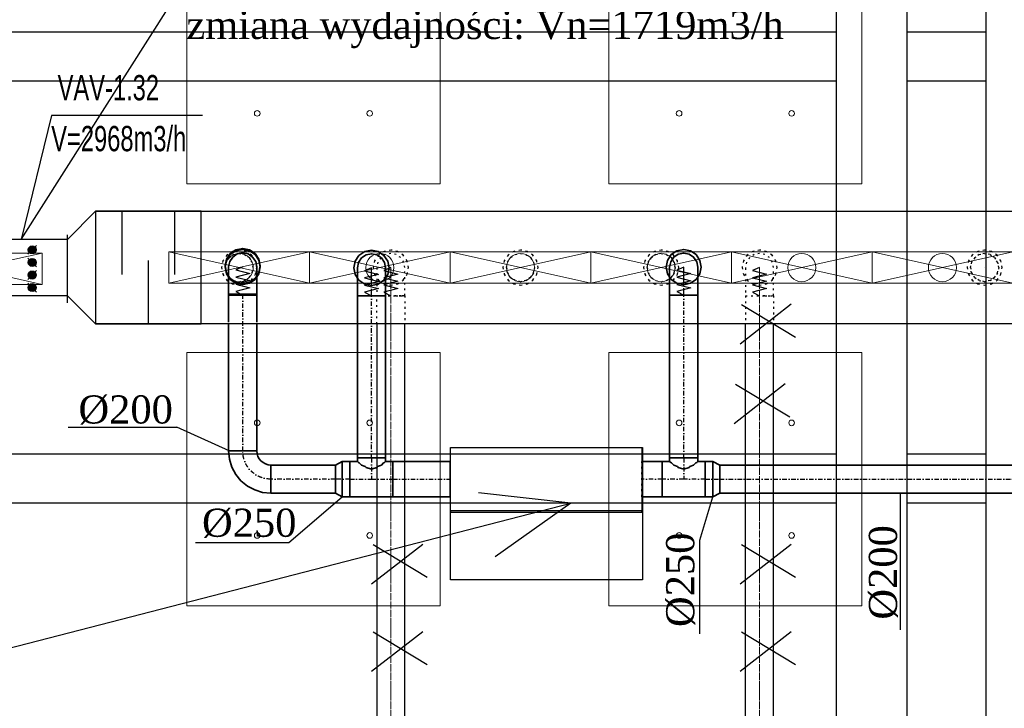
# Model space of a CAD drawing. Header units: centimetres. Extents: x -228435 to 46820, y -89367 to 152985.
# Tile 130 of 256: x -41129 to -34128, y 34871 to 39766. Entities that reach past the tile are written whole.
import ezdxf

# ---------------------------------------------------------------- set-up
doc = ezdxf.new("R2010")
doc.units = ezdxf.units.CM
doc.header["$LTSCALE"] = 50
for name, pattern in [('01-103-Went PP_poziom-0_5$0$DASHDOT', [25.4, 12.7, -6.35, 0, -6.35]), ('CADVENT_CENTERLINE', [9.9, 7.4, -1, 0.5, -1]), ('CADVENT_HIDDEN', [0.8, 0.25, -0.55]), ('Kondygnacja  -0_5$0$HIDDEN', [9.525, 6.35, -3.175]), ('Kondygnacja  -0_5$0$HIDDEN2', [4.7625, 3.175, -1.5875]), ('Osie rzutów$0$DASHDOT2', [12.7, 6.35, -3.175, 0, -3.175])]:
    doc.linetypes.add(name, pattern=pattern)
for name, color, linetype in [('01-103-Went PP_poziom-0_5$0$L_Nawiew', 250, 'Continuous'), ('bgde-nawiewEXP', 250, 'Continuous'), ('bgde-nawiewHIDDEN', 250, 'Continuous'), ('bgde_redukcja', 250, 'Continuous'), ('bgde_tlumik', 250, 'Continuous'), ('bgde_VAV', 7, 'Continuous'), ('IS_zmiany 2024', 3, 'Continuous'), ('Kondygnacja  -0_5$0$ARCH_KONSTR_POWYŻEJ RZUTU', 8, 'Kondygnacja  -0_5$0$HIDDEN'), ('Kondygnacja  -0_5$0$ARCH_KONSTR_POWYŻEJ RZUTU_IST', 8, 'Kondygnacja  -0_5$0$HIDDEN2'), ('Osie rzutów$0$ARCH_INFO_OSIE_IST', 8, 'Osie rzutów$0$DASHDOT2'), ('Osie rzutów$0$ARCH_INFO_OSIE_OPISY_IST', 8, 'Continuous')]:
    doc.layers.add(name, color=color, linetype=linetype)
for name, color, linetype, lineweight in [('bgde-nawiewCEN', 7, 'Continuous', 13), ('bgde_nawiewnik', 11, 'Continuous', 5), ('SU Lampy kwadratowe  -05$0$ARCH_SUFITY_PODWIESZANE', 8, 'Continuous', 9)]:
    doc.layers.add(name, color=color, linetype=linetype, lineweight=lineweight)

# ---------------------------------------------------------------- blocks, each defined once
blk = doc.blocks.new('Osie rzutów')
at = {"layer": 'Osie rzutów$0$ARCH_INFO_OSIE_IST', "ltscale": 10}
for p, q in [((8060, 12510), (8060, 4623.26)), ((8660, 12510), (8660, 4623.26)), ((4436.24, 8000), (15156.54, 8000))]:
    blk.add_line(p, q, dxfattribs=at)
blk = doc.blocks.new('SU Lampy kwadratowe  -05$0$moduł sufitu')
at = {"layer": 'SU Lampy kwadratowe  -05$0$ARCH_SUFITY_PODWIESZANE'}
for points in [[(60, -60), (240, -60), (240, -240), (60, -240)], [(360, -60), (540, -60), (540, -240), (360, -240)], [(60, -360), (240, -360), (240, -540), (60, -540)], [(360, -360), (540, -360), (540, -540), (360, -540)]]:
    blk.add_lwpolyline(points, close=True, dxfattribs=at)
for centre in [(110, -110), (190, -110), (410, -110), (490, -110), (110, -190), (190, -190), (410, -190), (490, -190), (110, -410), (190, -410), (410, -410), (490, -410), (110, -490), (190, -490), (410, -490), (490, -490)]:
    blk.add_circle(centre, 2, dxfattribs=at)
blk = doc.blocks.new('SU Lampy kwadratowe  -05')
at = {"layer": 'SU Lampy kwadratowe  -05$0$ARCH_SUFITY_PODWIESZANE'}
blk.add_blockref('SU Lampy kwadratowe  -05$0$moduł sufitu', (8060, 8600), dxfattribs=at)
blk = doc.blocks.new('Kondygnacja  -0_5$0$konstrukcja istniejąca -0.5')
at = {"layer": 'Kondygnacja  -0_5$0$ARCH_KONSTR_POWYŻEJ RZUTU_IST', "ltscale": 10}
blk.add_line((8632, 8575), (8632, 7425), dxfattribs=at)
for points in [[(8582, 7425), (8582, 8575)], [(8688, 8575), (8688, 7425)], [(7538, 8167.89), (8582, 8167.89)], [(8632, 8167.89), (8688, 8167.89)], [(8582, 8132.89), (7538, 8132.89)], [(8688, 8132.89), (8632, 8132.89)]]:
    blk.add_lwpolyline(points, dxfattribs=at)
at = {"layer": 'Kondygnacja  -0_5$0$ARCH_KONSTR_POWYŻEJ RZUTU_IST', "ltscale": 10, "elevation": 0}
for points in [[(7538, 8467.89), (8582, 8467.89)], [(8632, 8467.89), (8688, 8467.89)], [(8582, 8432.89), (7538, 8432.89)], [(8688, 8432.89), (8632, 8432.89)]]:
    blk.add_lwpolyline(points, dxfattribs=at)
blk = doc.blocks.new('blok')
at = {"layer": 'bgde_VAV', "color": 3, "linetype": 'Continuous', "lineweight": -2}
for p, q in [((-54400.4, 33775), (-54434.2, 33775)), ((-53950.4, 33775), (-54400.4, 33775)), ((-53966.7, 33775), (-54000.4, 33775)), ((-54434.2, 33225), (-54400.4, 33225)), ((-54400.4, 33225), (-54000.4, 33225)), ((-54000.4, 33225), (-53966.7, 33225))]:
    blk.add_line(p, q, dxfattribs=at)
at = {"layer": 'bgde_VAV', "color": 3, "linetype": 'ByBlock', "lineweight": -2}
for p, q in [((-54400.4, 33775), (-54400.4, 33225)), ((-54000.4, 33775), (-54000.4, 33225))]:
    blk.add_line(p, q, dxfattribs=at)
at = {"layer": 'bgde_VAV', "color": 3, "linetype": 'Continuous', "lineweight": -3}
for p, q in [((-54294.7, 33492.5), (-54357.9, 33555.7)), ((-54326.3, 33524.1), (-54349.5, 33540.9)), ((-54326.3, 33524.1), (-54343.1, 33547.3)), ((-54326.3, 33524.1), (-54335.1, 33551.3)), ((-54326.3, 33524.1), (-54326.3, 33552.7)), ((-54326.3, 33524.1), (-54317.5, 33551.3)), ((-54326.3, 33524.1), (-54309.5, 33547.3)), ((-54326.3, 33524.1), (-54303.2, 33540.9)), ((-54205.3, 33555.7), (-54268.5, 33492.5)), ((-54236.9, 33524.1), (-54260, 33540.9)), ((-54236.9, 33524.1), (-54253.7, 33547.3)), ((-54236.9, 33524.1), (-54245.7, 33551.3)), ((-54236.9, 33524.1), (-54236.9, 33552.7)), ((-54236.9, 33524.1), (-54228.1, 33551.3)), ((-54236.9, 33524.1), (-54220.1, 33547.3)), ((-54236.9, 33524.1), (-54213.8, 33540.9)), ((-54115.9, 33492.5), (-54179.1, 33555.7)), ((-54147.5, 33524.1), (-54170.6, 33540.9)), ((-54147.5, 33524.1), (-54164.3, 33547.3)), ((-54147.5, 33524.1), (-54156.3, 33551.3)), ((-54147.5, 33524.1), (-54147.5, 33552.7)), ((-54147.5, 33524.1), (-54138.7, 33551.3)), ((-54147.5, 33524.1), (-54130.7, 33547.3)), ((-54147.5, 33524.1), (-54124.3, 33540.9)), ((-54026.5, 33555.7), (-54089.7, 33492.5)), ((-54058.1, 33524.1), (-54081.2, 33540.9)), ((-54058.1, 33524.1), (-54074.9, 33547.3)), ((-54058.1, 33524.1), (-54066.9, 33551.3)), ((-54058.1, 33524.1), (-54058.1, 33552.7)), ((-54058.1, 33524.1), (-54049.2, 33551.3)), ((-54058.1, 33524.1), (-54041.3, 33547.3)), ((-54058.1, 33524.1), (-54034.9, 33540.9)), ((-54326.3, 33524.1), (-54354.9, 33524.1)), ((-54326.3, 33524.1), (-54353.5, 33533)), ((-54326.3, 33524.1), (-54353.5, 33515.3)), ((-54326.3, 33524.1), (-54349.5, 33507.3)), ((-54326.3, 33524.1), (-54343.1, 33501)), ((-54326.3, 33524.1), (-54335.1, 33496.9)), ((-54326.3, 33524.1), (-54299.1, 33533)), ((-54326.3, 33524.1), (-54299.1, 33515.3)), ((-54326.3, 33524.1), (-54303.2, 33507.3)), ((-54326.3, 33524.1), (-54309.5, 33501)), ((-54326.3, 33524.1), (-54317.5, 33496.9)), ((-54326.3, 33524.1), (-54326.3, 33495.5)), ((-54326.3, 33524.1), (-54297.7, 33524.1)), ((-54236.9, 33524.1), (-54265.5, 33524.1)), ((-54236.9, 33524.1), (-54264.1, 33533)), ((-54236.9, 33524.1), (-54264.1, 33515.3)), ((-54236.9, 33524.1), (-54260, 33507.3)), ((-54236.9, 33524.1), (-54253.7, 33501)), ((-54236.9, 33524.1), (-54245.7, 33496.9)), ((-54236.9, 33524.1), (-54209.7, 33533)), ((-54236.9, 33524.1), (-54209.7, 33515.3)), ((-54236.9, 33524.1), (-54213.8, 33507.3)), ((-54236.9, 33524.1), (-54220.1, 33501)), ((-54236.9, 33524.1), (-54228.1, 33496.9)), ((-54236.9, 33524.1), (-54236.9, 33495.5)), ((-54236.9, 33524.1), (-54208.3, 33524.1)), ((-54147.5, 33524.1), (-54176.1, 33524.1)), ((-54147.5, 33524.1), (-54174.7, 33533)), ((-54147.5, 33524.1), (-54174.7, 33515.3)), ((-54147.5, 33524.1), (-54170.6, 33507.3)), ((-54147.5, 33524.1), (-54164.3, 33501)), ((-54147.5, 33524.1), (-54156.3, 33496.9)), ((-54147.5, 33524.1), (-54120.3, 33533)), ((-54147.5, 33524.1), (-54120.3, 33515.3)), ((-54147.5, 33524.1), (-54124.3, 33507.3)), ((-54147.5, 33524.1), (-54130.7, 33501)), ((-54147.5, 33524.1), (-54138.7, 33496.9)), ((-54147.5, 33524.1), (-54147.5, 33495.5)), ((-54147.5, 33524.1), (-54118.9, 33524.1)), ((-54058.1, 33524.1), (-54086.7, 33524.1)), ((-54058.1, 33524.1), (-54085.3, 33533)), ((-54058.1, 33524.1), (-54085.3, 33515.3)), ((-54058.1, 33524.1), (-54081.2, 33507.3)), ((-54058.1, 33524.1), (-54074.9, 33501)), ((-54058.1, 33524.1), (-54066.9, 33496.9)), ((-54058.1, 33524.1), (-54030.9, 33533)), ((-54058.1, 33524.1), (-54030.9, 33515.3)), ((-54058.1, 33524.1), (-54034.9, 33507.3)), ((-54058.1, 33524.1), (-54041.3, 33501)), ((-54058.1, 33524.1), (-54049.2, 33496.9)), ((-54058.1, 33524.1), (-54058.1, 33495.5)), ((-54058.1, 33524.1), (-54029.5, 33524.1))]:
    blk.add_line(p, q, dxfattribs=at)
for centre in [(-54326.3, 33524.1), (-54236.9, 33524.1), (-54147.5, 33524.1), (-54058.1, 33524.1)]:
    blk.add_ellipse(centre, major_axis=(0, 28.6), ratio=1, start_param=-1.570796, end_param=4.712389, dxfattribs=at)
blk = doc.blocks.new('A$C066D7839')
at = {"layer": 'bgde_nawiewnik'}
for p, q in [((-50, -11.15), (-50, 11.15)), ((-50, 11.15), (50, 11.15)), ((-50, -11.15), (50, 11.15)), ((50, -11.15), (-50, 11.15)), ((50, 11.15), (50, -11.15)), ((50, -11.15), (-50, -11.15))]:
    blk.add_line(p, q, dxfattribs=at)
blk.add_circle((0, 0), 10, dxfattribs=at)
blk = doc.blocks.new('t34')
at = {"layer": 'bgde_tlumik'}
for p, q in [((-40401.3, 25953.2), (-40401.3, 26403.2)), ((-40026.3, 25953.2), (-40026.3, 26403.2)), ((-40213.8, 25603.2), (-40213.8, 26053.2))]:
    blk.add_line(p, q, dxfattribs=at)
blk.add_lwpolyline([(-40588.8, 25603.2), (-39838.8, 25603.2), (-39838.8, 26403.2), (-40588.8, 26403.2)], close=True, dxfattribs=at)

msp = doc.modelspace()

# ---------------------------------------------------------------- linework, layer by layer
at = {"layer": 'bgde-nawiewCEN', "linetype": 'CADVENT_CENTERLINE', "ltscale": 0.06}
for p, q in [((-38489.979, 38003.393), (-38489.979, 38003.868)), ((-38489.979, 38002.268), (-38489.979, 38003.393)), ((-38489.979, 38000.075), (-38489.979, 38002.268)), ((-38489.979, 37996.46), (-38489.979, 38000.075)), ((-38489.979, 37991.068), (-38489.979, 37996.46)), ((-38489.979, 37983.542), (-38489.979, 37991.068)), ((-38489.979, 37973.527), (-38489.979, 37983.542)), ((-38489.979, 37960.668), (-38489.979, 37973.527)), ((-38489.979, 37944.608), (-38489.979, 37960.668)), ((-35867.838, 38003.393), (-35867.838, 38003.868)), ((-35867.838, 38002.268), (-35867.838, 38003.393)), ((-35867.838, 38000.075), (-35867.838, 38002.268)), ((-35867.838, 37996.46), (-35867.838, 38000.075)), ((-35867.838, 37991.068), (-35867.838, 37996.46)), ((-35867.838, 37983.542), (-35867.838, 37991.068)), ((-35867.838, 37973.527), (-35867.838, 37983.542)), ((-35867.838, 37960.668), (-35867.838, 37973.527)), ((-35867.838, 37944.608), (-35867.838, 37960.668)), ((-38489.979, 37924.993), (-38489.979, 37944.608)), ((-38489.979, 37901.468), (-38489.979, 37924.993)), ((-38489.979, 37873.675), (-38489.979, 37901.468)), ((-35867.838, 37924.993), (-35867.838, 37944.608)), ((-35867.838, 37901.468), (-35867.838, 37924.993)), ((-35867.838, 37873.675), (-35867.838, 37901.468)), ((-38489.979, 37822.564), (-38489.979, 37873.675)), ((-38489.979, 37803.868), (-38489.979, 37822.564)), ((-35867.838, 37822.564), (-35867.838, 37873.675)), ((-35867.838, 37803.868), (-35867.838, 37822.564)), ((-38489.979, 33738.069), (-38489.979, 37803.868)), ((-35867.838, 33738.069), (-35867.838, 37803.868)), ((-38064.466, 36500.479, 245), (-38068.466, 36500.479, 245)), ((-36704.466, 36500.479, 245), (-36700.466, 36500.479, 245))]:
    msp.add_line(p, q, dxfattribs=at)
at = {"layer": 'bgde-nawiewEXP', "linetype": 'Continuous'}
msp.add_lwpolyline([(-40588.801, 37603.941), (-40788.801, 37803.941), (-40788.801, 38203.941), (-40588.801, 38403.941)], close=True, dxfattribs=at)
for points in [[(-40588.801, 38403.941), (-19380.813, 38403.941), (-19380.813, 37603.941), (-40588.801, 37603.941)], [(-38589.979, 37603.941), (-38589.979, 33738.07), (-38389.979, 33738.07), (-38389.979, 37603.941)], [(-35967.838, 33738.07), (-35767.838, 33738.07), (-35767.838, 37603.941)], [(-35967.838, 33738.07), (-35967.838, 37603.941)]]:
    msp.add_lwpolyline(points, dxfattribs=at)
at = {"layer": 'bgde-nawiewEXP', "linetype": 'Continuous', "elevation": 245}
msp.add_lwpolyline([(-38064.466, 36265.479), (-36704.466, 36265.479), (-36704.466, 36275.479), (-38064.466, 36275.479), (-38064.466, 36725.479), (-36704.466, 36725.479), (-36704.466, 36275.479), (-38064.466, 36275.479)], close=True, dxfattribs=at)
for points in [[(-38068.466, 36375.479), (-38068.466, 36625.479), (-38064.466, 36625.479)], [(-36704.466, 36375.479), (-36700.466, 36375.479), (-36700.466, 36625.479), (-36704.466, 36625.479)], [(-38068.466, 36375.479), (-38064.466, 36375.479)]]:
    msp.add_lwpolyline(points, dxfattribs=at)
at = {"layer": 'bgde-nawiewHIDDEN', "linetype": 'CADVENT_HIDDEN'}
for points in [[(-39692.838, 38003.868), (-39683.323, 37956.032), (-39656.226, 37915.479), (-39615.674, 37888.383), (-39567.838, 37878.868), (-39520.003, 37888.383), (-39479.45, 37915.479), (-39452.353, 37956.032), (-39442.838, 38003.868), (-39452.353, 38051.703), (-39479.45, 38092.256), (-39520.003, 38119.352), (-39567.838, 38128.868), (-39615.674, 38119.352), (-39656.226, 38092.256), (-39683.323, 38051.703)], [(-39692.838, 38003.868), (-39683.323, 37956.032), (-39656.226, 37915.479), (-39615.674, 37888.383), (-39567.838, 37878.868), (-39520.003, 37888.383), (-39479.45, 37915.479), (-39452.353, 37956.032), (-39442.838, 38003.868), (-39452.353, 38051.703), (-39479.45, 38092.256), (-39520.003, 38119.352), (-39567.838, 38128.868), (-39615.674, 38119.352), (-39656.226, 38092.256), (-39683.323, 38051.703)], [(-39667.838, 38003.868), (-39660.226, 37965.599), (-39638.549, 37933.157), (-39606.106, 37911.48), (-39567.838, 37903.868), (-39529.57, 37911.48), (-39497.127, 37933.157), (-39475.45, 37965.599), (-39467.838, 38003.868), (-39475.45, 38042.136), (-39497.127, 38074.578), (-39529.57, 38096.255), (-39567.838, 38103.868), (-39606.106, 38096.255), (-39638.549, 38074.578), (-39660.226, 38042.136)], [(-38614.979, 38003.868), (-38605.464, 37956.032), (-38578.368, 37915.479), (-38537.815, 37888.383), (-38489.979, 37878.868), (-38442.144, 37888.383), (-38401.591, 37915.479), (-38374.494, 37956.032), (-38364.979, 38003.868), (-38374.494, 38051.703), (-38401.591, 38092.256), (-38442.144, 38119.352), (-38489.979, 38128.868), (-38537.815, 38119.352), (-38578.368, 38092.256), (-38605.464, 38051.703)], [(-38614.979, 38003.868), (-38605.464, 37956.032), (-38578.368, 37915.479), (-38537.815, 37888.383), (-38489.979, 37878.868), (-38442.144, 37888.383), (-38401.591, 37915.479), (-38374.494, 37956.032), (-38364.979, 38003.868), (-38374.494, 38051.703), (-38401.591, 38092.256), (-38442.144, 38119.352), (-38489.979, 38128.868), (-38537.815, 38119.352), (-38578.368, 38092.256), (-38605.464, 38051.703)], [(-37692.838, 38003.868), (-37683.323, 37956.032), (-37656.226, 37915.479), (-37615.674, 37888.383), (-37567.838, 37878.868), (-37520.003, 37888.383), (-37479.45, 37915.479), (-37452.353, 37956.032), (-37442.838, 38003.868), (-37452.353, 38051.703), (-37479.45, 38092.256), (-37520.003, 38119.352), (-37567.838, 38128.868), (-37615.674, 38119.352), (-37656.226, 38092.256), (-37683.323, 38051.703)], [(-37692.838, 38003.868), (-37683.323, 37956.032), (-37656.226, 37915.479), (-37615.674, 37888.383), (-37567.838, 37878.868), (-37520.003, 37888.383), (-37479.45, 37915.479), (-37452.353, 37956.032), (-37442.838, 38003.868), (-37452.353, 38051.703), (-37479.45, 38092.256), (-37520.003, 38119.352), (-37567.838, 38128.868), (-37615.674, 38119.352), (-37656.226, 38092.256), (-37683.323, 38051.703)], [(-37667.838, 38003.868), (-37660.226, 38042.136), (-37638.549, 38074.578), (-37606.106, 38096.255), (-37567.838, 38103.868), (-37529.57, 38096.255), (-37497.127, 38074.578), (-37475.45, 38042.136), (-37467.838, 38003.868), (-37475.45, 37965.599), (-37497.127, 37933.157), (-37529.57, 37911.48), (-37567.838, 37903.868), (-37606.106, 37911.48), (-37638.549, 37933.157), (-37660.226, 37965.599)], [(-36692.838, 38003.868), (-36683.323, 37956.032), (-36656.226, 37915.479), (-36615.674, 37888.383), (-36567.838, 37878.868), (-36520.003, 37888.383), (-36479.45, 37915.479), (-36452.353, 37956.032), (-36442.838, 38003.868), (-36452.353, 38051.703), (-36479.45, 38092.256), (-36520.003, 38119.352), (-36567.838, 38128.868), (-36615.674, 38119.352), (-36656.226, 38092.256), (-36683.323, 38051.703)], [(-36692.838, 38003.868), (-36683.323, 37956.032), (-36656.226, 37915.479), (-36615.674, 37888.383), (-36567.838, 37878.868), (-36520.003, 37888.383), (-36479.45, 37915.479), (-36452.353, 37956.032), (-36442.838, 38003.868), (-36452.353, 38051.703), (-36479.45, 38092.256), (-36520.003, 38119.352), (-36567.838, 38128.868), (-36615.674, 38119.352), (-36656.226, 38092.256), (-36683.323, 38051.703)], [(-36667.838, 38003.868), (-36660.226, 37965.599), (-36638.549, 37933.157), (-36606.106, 37911.48), (-36567.838, 37903.868), (-36529.57, 37911.48), (-36497.127, 37933.157), (-36475.45, 37965.599), (-36467.838, 38003.868), (-36475.45, 38042.136), (-36497.127, 38074.578), (-36529.57, 38096.255), (-36567.838, 38103.868), (-36606.106, 38096.255), (-36638.549, 38074.578), (-36660.226, 38042.136)], [(-35992.838, 38003.868), (-35983.323, 37956.032), (-35956.226, 37915.479), (-35915.674, 37888.383), (-35867.838, 37878.868), (-35820.003, 37888.383), (-35779.45, 37915.479), (-35752.353, 37956.032), (-35742.838, 38003.868), (-35752.353, 38051.703), (-35779.45, 38092.256), (-35820.003, 38119.352), (-35867.838, 38128.868), (-35915.674, 38119.352), (-35956.226, 38092.256), (-35983.323, 38051.703)], [(-35992.838, 38003.868), (-35983.323, 37956.032), (-35956.226, 37915.479), (-35915.674, 37888.383), (-35867.838, 37878.868), (-35820.003, 37888.383), (-35779.45, 37915.479), (-35752.353, 37956.032), (-35742.838, 38003.868), (-35752.353, 38051.703), (-35779.45, 38092.256), (-35820.003, 38119.352), (-35867.838, 38128.868), (-35915.674, 38119.352), (-35956.226, 38092.256), (-35983.323, 38051.703)], [(-35967.838, 38000.075), (-35967.838, 37803.868), (-35767.838, 37803.868), (-35767.838, 38003.868), (-35775.45, 38042.136), (-35797.127, 38074.578), (-35829.57, 38096.255), (-35867.838, 38103.868), (-35906.106, 38096.255), (-35938.549, 38074.578), (-35960.226, 38042.136), (-35967.838, 38003.868), (-35967.838, 38002.268)], [(-34392.838, 38003.868), (-34383.323, 37956.032), (-34356.226, 37915.479), (-34315.674, 37888.383), (-34267.838, 37878.868), (-34220.003, 37888.383), (-34179.45, 37915.479), (-34152.353, 37956.032), (-34142.838, 38003.868), (-34152.353, 38051.703), (-34179.45, 38092.256), (-34220.003, 38119.352), (-34267.838, 38128.868), (-34315.674, 38119.352), (-34356.226, 38092.256), (-34383.323, 38051.703)], [(-34392.838, 38003.868), (-34383.323, 37956.032), (-34356.226, 37915.479), (-34315.674, 37888.383), (-34267.838, 37878.868), (-34220.003, 37888.383), (-34179.45, 37915.479), (-34152.353, 37956.032), (-34142.838, 38003.868), (-34152.353, 38051.703), (-34179.45, 38092.256), (-34220.003, 38119.352), (-34267.838, 38128.868), (-34315.674, 38119.352), (-34356.226, 38092.256), (-34383.323, 38051.703)], [(-34367.838, 38003.868), (-34360.226, 37965.599), (-34338.549, 37933.157), (-34306.106, 37911.48), (-34267.838, 37903.868), (-34229.57, 37911.48), (-34197.127, 37933.157), (-34175.45, 37965.599), (-34167.838, 38003.868), (-34175.45, 38042.136), (-34197.127, 38074.578), (-34229.57, 38096.255), (-34267.838, 38103.868), (-34306.106, 38096.255), (-34338.549, 38074.578), (-34360.226, 38042.136)], [(-34367.838, 38003.868), (-34360.226, 38042.136), (-34338.549, 38074.578), (-34306.106, 38096.255), (-34267.838, 38103.868), (-34229.57, 38096.255), (-34197.127, 38074.578), (-34175.45, 38042.136), (-34167.838, 38003.868), (-34175.45, 37965.599), (-34197.127, 37933.157), (-34229.57, 37911.48), (-34267.838, 37903.868), (-34306.106, 37911.48), (-34338.549, 37933.157), (-34360.226, 37965.599)]]:
    msp.add_lwpolyline(points, close=True, dxfattribs=at)
for points in [[(-39667.838, 38003.868), (-39660.226, 38042.136), (-39638.549, 38074.578), (-39606.106, 38096.255), (-39567.838, 38103.868), (-39529.57, 38096.255), (-39497.127, 38074.578), (-39475.45, 38042.136)], [(-38589.979, 37603.941), (-38589.979, 37803.868), (-38389.979, 37803.868), (-38389.979, 38003.868), (-38397.591, 38042.136), (-38419.269, 38074.578), (-38451.711, 38096.255), (-38489.979, 38103.868), (-38528.248, 38096.255), (-38560.69, 38074.578), (-38582.367, 38042.136), (-38589.979, 38003.868), (-38589.979, 37803.867), (-38451.711, 37803.867)], [(-37667.838, 38003.868), (-37660.226, 38042.136), (-37638.549, 38074.578), (-37606.106, 38096.255), (-37567.838, 38103.868), (-37529.57, 38096.255), (-37497.127, 38074.578), (-37475.45, 38042.136), (-37467.838, 38003.868), (-37475.45, 37965.599)], [(-36667.838, 38003.868), (-36660.226, 38042.136), (-36638.549, 38074.578), (-36606.106, 38096.255), (-36567.838, 38103.868), (-36529.57, 38096.255), (-36497.127, 38074.578), (-36475.45, 38042.136), (-36467.838, 38003.868), (-36475.45, 37965.599)], [(-39667.838, 38003.868), (-39660.226, 37965.599), (-39638.549, 37933.157), (-39606.106, 37911.48), (-39567.838, 37903.868), (-39529.57, 37911.48), (-39497.127, 37933.157), (-39475.45, 37965.599), (-39467.838, 38003.868), (-39475.45, 38042.136), (-39497.127, 38074.578)], [(-36667.838, 38003.868), (-36660.226, 38042.136)], [(-37667.838, 38003.868), (-37660.226, 37965.599), (-37638.549, 37933.157), (-37606.106, 37911.48), (-37567.838, 37903.868), (-37529.57, 37911.48)], [(-37497.127, 37933.157), (-37475.45, 37965.599)], [(-37475.45, 37965.599), (-37497.127, 37933.157)], [(-37475.45, 37965.599), (-37467.838, 38003.868)], [(-36667.838, 38003.868), (-36660.226, 37965.599), (-36638.549, 37933.157), (-36606.106, 37911.48), (-36567.838, 37903.868), (-36529.57, 37911.48), (-36497.127, 37933.157), (-36475.45, 37965.599)], [(-36475.45, 37965.599), (-36497.127, 37933.157)], [(-36475.45, 37965.599), (-36467.838, 38003.868)], [(-37529.57, 37911.48), (-37567.838, 37903.868)], [(-37529.57, 37911.48), (-37497.127, 37933.157)], [(-37497.127, 37933.157), (-37529.57, 37911.48)], [(-38451.711, 37803.867), (-38489.979, 37803.867)], [(-38451.711, 37803.867), (-38419.269, 37803.867)], [(-38419.269, 37803.867), (-38451.711, 37803.867)], [(-38419.269, 37803.867), (-38397.591, 37803.867)], [(-38397.591, 37803.867), (-38419.269, 37803.867)], [(-38397.591, 37803.867), (-38389.979, 37803.867), (-38389.979, 37603.941)], [(-35967.838, 37803.867), (-35829.57, 37803.867)], [(-35967.838, 37803.867), (-35967.838, 37603.941)], [(-35829.57, 37803.867), (-35867.838, 37803.867)], [(-35829.57, 37803.867), (-35767.838, 37803.867), (-35767.838, 37603.941)]]:
    msp.add_lwpolyline(points, dxfattribs=at)
at = {"layer": 'bgde-nawiewHIDDEN', "elevation": 245}
for points in [[(-39543.115, 38008.194), (-39593.115, 37986.896), (-39493.115, 37961.535), (-39593.115, 37936.314), (-39493.115, 37911.029), (-39593.115, 37885.494), (-39493.115, 37860.135), (-39593.115, 37834.677), (-39543.115, 37808.194)], [(-38627.847, 38002.213), (-38677.847, 37980.915), (-38577.847, 37955.553), (-38677.847, 37930.333), (-38577.847, 37905.048), (-38677.847, 37879.513), (-38577.847, 37854.154), (-38677.847, 37828.695), (-38627.847, 37802.213)], [(-36407.466, 38007.539), (-36457.466, 37986.241), (-36357.466, 37960.88), (-36457.466, 37935.659), (-36357.466, 37910.375), (-36457.466, 37884.839), (-36357.466, 37859.48), (-36457.466, 37834.022), (-36407.466, 37807.539)]]:
    msp.add_lwpolyline(points, dxfattribs=at)
at = {"layer": 'bgde-nawiewHIDDEN'}
for points in [[(-39567.838, 38003.868), (-39567.838, 38003.868)], [(-38489.979, 38003.868), (-38539.979, 37982.57), (-38439.979, 37957.208), (-38539.979, 37931.988), (-38439.979, 37906.703), (-38539.979, 37881.168), (-38439.979, 37855.809), (-38539.979, 37830.35), (-38489.979, 37803.868)], [(-37567.838, 38003.868), (-37567.838, 38003.868)], [(-36567.838, 38003.868), (-36567.838, 38003.868)], [(-35867.838, 38003.868), (-35917.838, 37982.57), (-35817.838, 37957.208), (-35917.838, 37931.988), (-35817.838, 37906.703), (-35917.838, 37881.168), (-35817.838, 37855.809), (-35917.838, 37830.35), (-35867.838, 37803.868)], [(-34267.838, 38003.868), (-34267.838, 38003.868)]]:
    msp.add_lwpolyline(points, dxfattribs=at)
at = {"layer": 'bgde-nawiewHIDDEN', "linetype": 'CADVENT_HIDDEN', "elevation": 245}
for points in [[(-38064.466, 36375.479), (-38064.466, 36625.479)], [(-36704.466, 36375.479), (-36704.466, 36625.479)]]:
    msp.add_lwpolyline(points, dxfattribs=at)
at = {"layer": 'bgde_VAV'}
for p, q in [((-40902.212, 39084.533), (-41117.572, 38203.942)), ((-39829.032, 39084.533), (-40902.212, 39084.533))]:
    msp.add_line(p, q, dxfattribs=at)
at = {"layer": 'IS_zmiany 2024', "color": 2}
for p, q in [((-41117.572, 38203.942), (-40057.572, 39875.059)), ((-40783.385, 36870), (-40011.328, 36870, 194.701)), ((-39639.309, 36700.479, 245), (-40011.328, 36870, 194.701)), ((-39215.31, 36050, 732.772), (-38835.69, 36375.479, 245)), ((-37210.665, 36329.138, 245), (-37866.521, 36402.98, 245)), ((-36292.082, 36066.077), (-36199.623, 36375.479, 245)), ((-34865.339, 35428.969), (-34865.339, 36400.479, 245)), ((-49426.621, 33179.152, 3110), (-37210.665, 36329.138, 245)), ((-37210.665, 36329.138, 245), (-37749.035, 35947.356, 245)), ((-36292.082, 35401.483), (-36292.082, 36066.077)), ((-39879.905, 36050, 732.772), (-39215.31, 36050, 732.772))]:
    msp.add_line(p, q, dxfattribs=at)
at = {"layer": 'IS_zmiany 2024', "color": 250, "linetype": '01-103-Went PP_poziom-0_5$0$DASHDOT', "ltscale": 0.05}
for p, q in [((-38627.847, 38001.739, 245), (-38627.847, 38002.213, 245)), ((-38627.847, 38000.613, 245), (-38627.847, 38001.739, 245)), ((-38627.847, 37998.42, 245), (-38627.847, 38000.613, 245)), ((-38627.847, 37994.805, 245), (-38627.847, 37998.42, 245)), ((-38627.847, 37989.413, 245), (-38627.847, 37994.805, 245)), ((-38627.847, 37981.887, 245), (-38627.847, 37989.413, 245)), ((-38627.847, 37971.872, 245), (-38627.847, 37981.887, 245)), ((-38627.847, 37959.013, 245), (-38627.847, 37971.872, 245)), ((-38627.847, 37942.954, 245), (-38627.847, 37959.013, 245)), ((-36407.466, 38007.065, 245), (-36407.466, 38007.539, 245)), ((-36407.466, 38005.939, 245), (-36407.466, 38007.065, 245)), ((-36407.466, 38003.747, 245), (-36407.466, 38005.939, 245)), ((-36407.466, 38000.132, 245), (-36407.466, 38003.747, 245)), ((-36407.466, 37994.739, 245), (-36407.466, 38000.132, 245)), ((-36407.466, 37987.213, 245), (-36407.466, 37994.739, 245)), ((-36407.466, 37977.198, 245), (-36407.466, 37987.213, 245)), ((-36407.466, 37964.339, 245), (-36407.466, 37977.198, 245)), ((-36407.466, 37948.28, 245), (-36407.466, 37964.339, 245)), ((-36407.466, 37928.665, 245), (-36407.466, 37948.28, 245)), ((-38627.847, 37923.339, 245), (-38627.847, 37942.954, 245)), ((-38627.847, 37899.813, 245), (-38627.847, 37923.339, 245)), ((-38627.847, 37872.02, 245), (-38627.847, 37899.813, 245)), ((-36407.466, 37905.139, 245), (-36407.466, 37928.665, 245)), ((-36407.466, 37877.347, 245), (-36407.466, 37905.139, 245)), ((-36407.466, 37826.235, 245), (-36407.466, 37877.347, 245)), ((-39543.115, 36700.479, 245), (-39543.115, 37808.194, 245)), ((-38627.847, 37820.909, 245), (-38627.847, 37872.02, 245)), ((-38627.847, 37802.213, 245), (-38627.847, 37820.909, 245)), ((-36407.466, 37807.539, 245), (-36407.466, 37826.235, 245)), ((-36407.466, 36650.479, 245), (-36407.466, 37807.539, 245)), ((-38627.847, 36650.479, 245), (-38627.847, 37802.213, 245)), ((-38627.847, 36650.479, 245), (-38627.847, 36500.479, 245)), ((-36407.466, 36650.479, 245), (-36407.466, 36500.479, 245)), ((-38883.847, 36500.479, 245), (-39343.115, 36500.479, 245)), ((-38780.847, 36500.479, 245), (-38883.847, 36500.479, 245)), ((-38780.847, 36500.479, 245), (-38627.847, 36500.479, 245)), ((-38627.847, 36500.479, 245), (-38474.847, 36500.479, 245)), ((-38474.847, 36500.479, 245), (-38068.466, 36500.479, 245)), ((-36560.466, 36500.479, 245), (-36700.466, 36500.479, 245)), ((-36407.466, 36500.479, 245), (-36560.466, 36500.479, 245)), ((-36254.466, 36500.479, 245), (-36407.466, 36500.479, 245)), ((-36254.466, 36500.479, 245), (-36151.466, 36500.479, 245)), ((-36151.466, 36500.479, 245), (-33609.221, 36500.479, 245))]:
    msp.add_line(p, q, dxfattribs=at)
at = {"layer": 'IS_zmiany 2024', "color": 1}
for p, q in [((-36007.173, 37462.688), (-35644.143, 37745.194)), ((-35997.173, 37742.688), (-35611.778, 37510.372)), ((-36049.353, 36896.328), (-35686.323, 37178.834)), ((-36039.353, 37176.328), (-35653.958, 36944.012)), ((-38626.498, 35755.266, 245), (-38263.468, 36037.771, 245)), ((-38616.498, 36035.266, 245), (-38231.103, 35802.95, 245)), ((-36007.173, 35755.266, 245), (-35644.143, 36037.771, 245)), ((-35997.173, 36035.266, 245), (-35611.778, 35802.95, 245)), ((-38626.498, 35135.055, 245), (-38263.468, 35417.56, 245)), ((-38616.498, 35415.055, 245), (-38231.103, 35182.739, 245)), ((-36007.173, 35135.055, 245), (-35644.143, 35417.56, 245)), ((-35997.173, 35415.055, 245), (-35611.778, 35182.739, 245))]:
    msp.add_line(p, q, dxfattribs=at)
at = {"layer": 'IS_zmiany 2024', "color": 1, "lineweight": 35, "elevation": 245}
for points in [[(-39668.115, 38015.602), (-39658.6, 37967.766), (-39631.503, 37927.213), (-39590.95, 37900.117), (-39543.115, 37890.602), (-39495.279, 37900.117), (-39454.726, 37927.213), (-39427.63, 37967.766), (-39418.115, 38015.602), (-39427.63, 38063.437), (-39454.726, 38103.99), (-39495.279, 38131.087), (-39543.115, 38140.602), (-39590.95, 38131.087), (-39631.503, 38103.99), (-39658.6, 38063.437)], [(-39668.115, 38008.194), (-39658.6, 37960.359), (-39631.503, 37919.806), (-39590.95, 37892.709), (-39543.115, 37883.194), (-39495.279, 37892.709), (-39454.726, 37919.806), (-39427.63, 37960.359), (-39418.115, 38008.194), (-39427.63, 38056.03), (-39454.726, 38096.583), (-39495.279, 38123.679), (-39543.115, 38133.194), (-39590.95, 38123.679), (-39631.503, 38096.583), (-39658.6, 38056.03)], [(-39643.115, 37808.194), (-39443.115, 37808.194), (-39443.115, 38008.194), (-39450.727, 38046.463), (-39472.404, 38078.905), (-39504.846, 38100.582), (-39543.115, 38108.194), (-39581.383, 38100.582), (-39613.825, 38078.905), (-39635.503, 38046.463), (-39643.115, 38008.194), (-39643.115, 37826.89)], [(-38752.847, 38002.213), (-38743.332, 37954.377), (-38716.235, 37913.825), (-38675.682, 37886.728), (-38627.847, 37877.213), (-38580.011, 37886.728), (-38539.458, 37913.825), (-38512.362, 37954.377), (-38502.847, 38002.213), (-38512.362, 38050.048), (-38539.458, 38090.601), (-38580.011, 38117.698), (-38627.847, 38127.213), (-38675.682, 38117.698), (-38716.235, 38090.601), (-38743.332, 38050.048)], [(-38752.847, 38002.213), (-38743.332, 37954.377), (-38716.235, 37913.825), (-38675.682, 37886.728), (-38627.847, 37877.213), (-38580.011, 37886.728), (-38539.458, 37913.825), (-38512.362, 37954.377), (-38502.847, 38002.213), (-38512.362, 38050.048), (-38539.458, 38090.601), (-38580.011, 38117.698), (-38627.847, 38127.213), (-38675.682, 38117.698), (-38716.235, 38090.601), (-38743.332, 38050.048)], [(-36532.466, 38007.539), (-36522.951, 37959.704), (-36495.854, 37919.151), (-36455.301, 37892.054), (-36407.466, 37882.539), (-36359.63, 37892.054), (-36319.077, 37919.151), (-36291.981, 37959.704), (-36282.466, 38007.539), (-36291.981, 38055.375), (-36319.077, 38095.928), (-36359.63, 38123.024), (-36407.466, 38132.539), (-36455.301, 38123.024), (-36495.854, 38095.928), (-36522.951, 38055.375)], [(-36532.466, 38007.539), (-36522.951, 37959.704), (-36495.854, 37919.151), (-36455.301, 37892.054), (-36407.466, 37882.539), (-36359.63, 37892.054), (-36319.077, 37919.151), (-36291.981, 37959.704), (-36282.466, 38007.539), (-36291.981, 38055.375), (-36319.077, 38095.928), (-36359.63, 38123.024), (-36407.466, 38132.539), (-36455.301, 38123.024), (-36495.854, 38095.928), (-36522.951, 38055.375)], [(-39643.115, 36700.479), (-39637.35, 36641.952), (-39620.279, 36585.674), (-39592.556, 36533.808), (-39555.247, 36488.347), (-39509.786, 36451.038), (-39457.92, 36423.315), (-39401.642, 36406.244), (-39343.115, 36400.479), (-39343.115, 36600.479), (-39362.624, 36602.401), (-39381.383, 36608.091), (-39398.672, 36617.332), (-39413.825, 36629.769), (-39426.262, 36644.922), (-39435.503, 36662.211), (-39441.193, 36680.97), (-39443.115, 36700.479), (-39635.503, 36700.479)], [(-38883.847, 36400.479), (-38883.847, 36600.479), (-38835.69, 36625.479), (-38835.69, 36375.479)], [(-38835.69, 36375.479), (-38835.69, 36625.479), (-38780.847, 36625.479), (-38780.847, 36375.479)], [(-38780.847, 36375.479), (-38474.847, 36375.479), (-38474.847, 36625.479), (-38527.847, 36625.479), (-38535.459, 36617.867), (-38541.851, 36615.964), (-38557.136, 36600.679), (-38583.592, 36588.868), (-38589.578, 36582.882), (-38627.847, 36571.489), (-38666.115, 36582.882), (-38672.101, 36588.868), (-38698.557, 36600.679), (-38713.842, 36615.964), (-38720.235, 36617.867), (-38727.847, 36625.479), (-38780.847, 36625.479), (-38780.847, 36384.994)], [(-38474.847, 36375.479), (-38068.466, 36375.479), (-38068.466, 36625.479), (-38474.847, 36625.479), (-38474.847, 36384.994)], [(-36700.466, 36375.479), (-36700.466, 36625.479), (-36560.466, 36625.479), (-36560.466, 36375.479)], [(-36254.466, 36375.479), (-36199.623, 36375.479), (-36199.623, 36625.479), (-36254.466, 36625.479), (-36254.466, 36384.994)], [(-36199.623, 36375.479), (-36151.466, 36400.479), (-36151.466, 36600.479), (-36199.623, 36625.479), (-36199.623, 36384.994)], [(-39343.115, 36400.479), (-39343.115, 36600.479), (-38883.847, 36600.479), (-38883.847, 36400.479)], [(-36151.466, 36400.479), (-33768.6, 36400.479), (-33768.6, 36600.479), (-36151.466, 36600.479), (-36151.466, 36408.091)]]:
    msp.add_lwpolyline(points, close=True, dxfattribs=at)
for points in [[(-38727.847, 37608.495), (-38727.847, 37802.213), (-38527.847, 37802.213), (-38527.847, 38002.213), (-38535.459, 38040.481), (-38557.136, 38072.924), (-38589.578, 38094.601), (-38627.847, 38102.213), (-38666.115, 38094.601), (-38698.557, 38072.924), (-38720.235, 38040.481), (-38727.847, 38002.213), (-38727.847, 37802.213), (-38527.847, 37802.213), (-38527.847, 37608.495)], [(-36507.466, 37608.495), (-36507.466, 37807.539), (-36307.466, 37807.539), (-36307.466, 38007.539), (-36315.078, 38045.808), (-36336.755, 38078.25), (-36369.197, 38099.927), (-36407.466, 38107.539), (-36445.734, 38099.927), (-36478.176, 38078.25), (-36499.854, 38045.808), (-36507.466, 38007.539), (-36507.466, 37807.539), (-36307.466, 37807.539), (-36307.466, 37608.495)], [(-39643.115, 37815.601), (-39443.115, 37815.601), (-39443.115, 37615.903)], [(-39643.115, 37815.601), (-39643.115, 37615.903)], [(-39643.115, 36700.479), (-39443.115, 36700.479), (-39443.115, 37608.495)], [(-39643.115, 36700.479), (-39643.115, 37608.495)], [(-38727.847, 37608.495), (-38727.847, 36625.479)], [(-38727.847, 36650.479), (-38527.847, 36650.479), (-38527.847, 37608.495)], [(-36507.466, 37608.495), (-36507.466, 36650.479), (-36307.466, 36650.479), (-36307.466, 37608.495)], [(-38727.847, 36650.479), (-38527.847, 36650.479), (-38527.847, 36625.479)], [(-36560.466, 36375.479), (-36560.466, 36625.479), (-36507.466, 36625.479), (-36507.466, 36650.479), (-36307.466, 36650.479), (-36307.466, 36625.479), (-36315.078, 36617.867), (-36321.47, 36615.964), (-36336.755, 36600.679), (-36363.211, 36588.868), (-36369.197, 36582.882), (-36407.466, 36571.489), (-36445.734, 36582.882), (-36451.72, 36588.868), (-36478.176, 36600.679), (-36493.461, 36615.964), (-36499.854, 36617.867), (-36507.466, 36625.479)], [(-36560.466, 36375.479), (-36254.466, 36375.479), (-36254.466, 36625.479), (-36307.466, 36625.479)]]:
    msp.add_lwpolyline(points, dxfattribs=at)
at = {"layer": 'IS_zmiany 2024', "elevation": 245}
msp.add_lwpolyline([(-38064.466, 36725.479), (-36701.466, 36725.479), (-36701.466, 35784.138), (-38064.466, 35784.138)], close=True, dxfattribs=at)
at = {"layer": 'IS_zmiany 2024', "color": 250, "linetype": '01-103-Went PP_poziom-0_5$0$DASHDOT', "ltscale": 0.05, "extrusion": (0, 0, -1)}
msp.add_arc((39343.115, 36700.479, -245), 200, 270, 0, dxfattribs=at)

# ---------------------------------------------------------------- block references
at = {"layer": '01-103-Went PP_poziom-0_5$0$L_Nawiew', "xscale": 10, "yscale": 10, "zscale": 10}
for p in [(-41468.405, 37996.041, 1362.041), (-39567.836, 38003.868, 987.119), (-38567.836, 38003.868, 987.119), (-37567.836, 38003.868, 987.119), (-36567.836, 38003.868, 987.119), (-35567.836, 38003.868, 987.119), (-34567.836, 38003.868, 987.119)]:
    msp.add_blockref('A$C066D7839', p, dxfattribs=at)
at = {"layer": 'bgde_redukcja', "rotation": 270}
msp.add_blockref('blok', (-74563.832, -16196.486), dxfattribs=at)
at = {"layer": 'bgde_tlumik'}
msp.add_blockref('t34', (0, 12000.707), dxfattribs=at)
at = {"layer": 'Kondygnacja  -0_5$0$ARCH_KONSTR_POWYŻEJ RZUTU', "xscale": 10, "yscale": 10, "zscale": 10}
msp.add_blockref('Kondygnacja  -0_5$0$konstrukcja istniejąca -0.5', (-121140, -45000), dxfattribs=at)
at = {"layer": 'Osie rzutów$0$ARCH_INFO_OSIE_OPISY_IST', "xscale": 10, "yscale": 10, "zscale": 10}
msp.add_blockref('Osie rzutów', (-121140, -45000), dxfattribs=at)
at = {"layer": 'SU Lampy kwadratowe  -05$0$ARCH_SUFITY_PODWIESZANE', "xscale": 10, "yscale": 10, "zscale": 10}
msp.add_blockref('SU Lampy kwadratowe  -05', (-121140, -45000), dxfattribs=at)

# ---------------------------------------------------------------- texts
at = {"layer": 'bgde_VAV', "width": 0.7}
for s, p in [('VAV-1.32', (-40859.269, 39192.835, 1920)), ('V=2968m3/h', (-40904.749, 38831.027, 1920))]:
    msp.add_text(s, height=180, dxfattribs=at).set_placement(p)
at = {"layer": 'IS_zmiany 2024', "color": 2, "char_height": 200, "width": 6261.14258, "attachment_point": 1}
for s, insert in [('\\fTimes New Roman|b0|i0|c238|p18;\\A1;Istn.VAV\\Pzmiana wydajności: Vn=1719m3/h', (-39943.927, 40162.139, 7680)), ('\\fTimes New Roman|b0|i0|c238|p18;\\A1;%%c200', (-40710.819, 37095.599, 7680)), ('\\fTimes New Roman|b0|i0|c238|p18;\\A1;%%c250', (-39832.339, 36290.426, 8412.772))]:
    msp.add_mtext(s, dxfattribs=dict(at, insert=insert))
at = {"layer": 'IS_zmiany 2024', "color": 2, "char_height": 200, "width": 6261.14258, "attachment_point": 1, "rotation": 90}
for s, insert in [('\\fTimes New Roman|b0|i0|c238|p18;\\A1;%%c200', (-35090.938, 35501.534, 7680)), ('\\fTimes New Roman|b0|i0|c238|p18;\\A1;%%c250', (-36532.509, 35449.048, 7680))]:
    msp.add_mtext(s, dxfattribs=dict(at, insert=insert))

doc.saveas('drawing.dxf')
